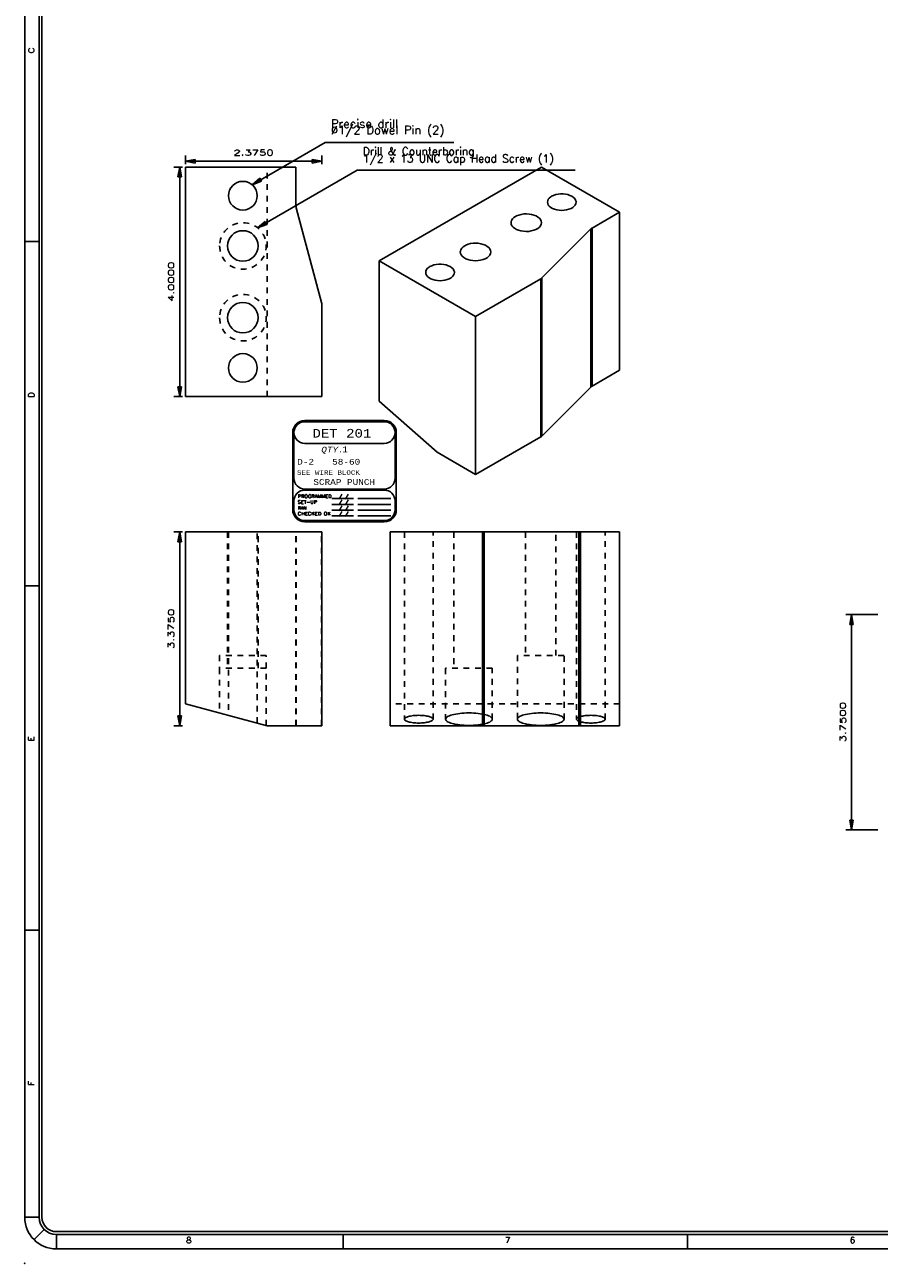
# Model space of a CAD drawing. Header units: inches. Extents: x 3 to 289, y 4 to 291.
# Tile 115 of 256: x 65 to 80, y 93 to 115. Entities that reach past the tile are written whole.
import ezdxf
from ezdxf.enums import TextEntityAlignment as Align

# ---------------------------------------------------------------- set-up
doc = ezdxf.new("R2010")
doc.units = ezdxf.units.IN
doc.header["$LTSCALE"] = 0.5
doc.header["$MEASUREMENT"] = 0
doc.linetypes.add('HIDDEN', pattern=[0.225, 0.15, -0.075])
for name, color, linetype in [('DST', 7, 'Continuous'), ('MFB', 7, 'Continuous'), ('PLOTVIEW1', 7, 'Continuous'), ('PUNCH', 7, 'Continuous')]:
    doc.layers.add(name, color=color, linetype=linetype)
doc.styles.add('VERO0-Simplex', font='simplex_.ttf')
doc.styles.add('VERO2-Courier New', font='cour.ttf')
doc.styles.add('VERO3-RomanS', font='romans__.ttf')
doc.styles.add('VERO5-RomanD', font='romand__.ttf')
doc.styles.add('VERO8-Courier New', font='couri.ttf')

# ---------------------------------------------------------------- blocks, each defined once
blk = doc.blocks.new('ArrowheadClosed')
at = {"color": 0}
for p, q in [((0, 0), (-1, 0.18)), ((-1, 0.18), (-1, -0.18)), ((-1, -0.18), (0, 0))]:
    blk.add_line(p, q, dxfattribs=at)

msp = doc.modelspace()

# ---------------------------------------------------------------- linework, layer by layer
at = {"layer": 'DST', "color": 56, "linetype": 'Continuous'}
for p, q in [((67.425, 112.287), (67.425, 112.437)), ((69.8, 112.287), (69.8, 112.437)), ((67.375, 112.237), (67.225, 112.237)), ((67.325, 108.237), (67.325, 112.237)), ((67.425, 112.337), (69.8, 112.337)), ((67.375, 108.237), (67.225, 108.237)), ((67.375, 105.879), (67.225, 105.879)), ((67.325, 102.504), (67.325, 105.879)), ((67.375, 102.504), (67.225, 102.504))]:
    msp.add_line(p, q, dxfattribs=at)
at = {"layer": 'DST', "color": 9, "linetype": 'Continuous'}
for p, q in [((67.425, 112.237), (67.425, 108.237)), ((69.35, 112.237), (67.425, 112.237)), ((69.35, 111.558), (69.35, 112.237)), ((73.628, 112.237), (70.8, 110.604)), ((74.99, 111.451), (73.628, 112.237)), ((73.876, 111.756), (73.917, 111.764)), ((73.917, 111.764), (73.96, 111.769)), ((73.96, 111.769), (74.004, 111.769)), ((74.004, 111.769), (74.047, 111.764)), ((74.047, 111.764), (74.088, 111.756)), ((73.732, 111.625), (73.736, 111.65)), ((73.736, 111.6), (73.732, 111.625)), ((73.736, 111.65), (73.747, 111.674)), ((73.747, 111.575), (73.736, 111.6)), ((73.747, 111.674), (73.765, 111.697)), ((73.765, 111.553), (73.747, 111.575)), ((73.765, 111.697), (73.79, 111.718)), ((73.79, 111.532), (73.765, 111.553)), ((73.79, 111.718), (73.805, 111.727)), ((73.805, 111.727), (73.839, 111.743)), ((73.839, 111.743), (73.876, 111.756)), ((74.088, 111.756), (74.125, 111.743)), ((74.125, 111.743), (74.159, 111.727)), ((74.159, 111.727), (74.187, 111.708)), ((74.198, 111.553), (74.173, 111.532)), ((74.187, 111.708), (74.209, 111.686)), ((74.217, 111.575), (74.198, 111.553)), ((74.209, 111.686), (74.223, 111.662)), ((74.228, 111.6), (74.217, 111.575)), ((74.223, 111.662), (74.231, 111.637)), ((74.232, 111.625), (74.228, 111.6)), ((74.231, 111.637), (74.232, 111.625)), ((69.796, 109.877), (69.354, 111.524)), ((73.123, 111.333), (73.107, 111.308)), ((73.146, 111.356), (73.123, 111.333)), ((73.175, 111.376), (73.146, 111.356)), ((73.195, 111.386), (73.175, 111.376)), ((73.233, 111.401), (73.195, 111.386)), ((73.275, 111.412), (73.233, 111.401)), ((73.32, 111.419), (73.275, 111.412)), ((73.365, 111.421), (73.32, 111.419)), ((73.411, 111.418), (73.365, 111.421)), ((73.456, 111.411), (73.411, 111.418)), ((73.497, 111.4), (73.456, 111.411)), ((73.535, 111.385), (73.497, 111.4)), ((73.567, 111.366), (73.535, 111.385)), ((73.594, 111.344), (73.567, 111.366)), ((73.613, 111.32), (73.594, 111.344)), ((73.821, 111.514), (73.79, 111.532)), ((73.857, 111.5), (73.821, 111.514)), ((73.896, 111.489), (73.857, 111.5)), ((73.939, 111.483), (73.896, 111.489)), ((73.982, 111.481), (73.939, 111.483)), ((74.025, 111.483), (73.982, 111.481)), ((74.067, 111.489), (74.025, 111.483)), ((74.107, 111.5), (74.067, 111.489)), ((74.143, 111.514), (74.107, 111.5)), ((74.173, 111.532), (74.143, 111.514)), ((74.509, 111.174), (74.99, 111.451)), ((74.99, 108.696), (74.99, 111.451)), ((73.099, 111.282), (73.098, 111.268)), ((73.098, 111.268), (73.102, 111.241)), ((73.107, 111.308), (73.099, 111.282)), ((73.102, 111.241), (73.113, 111.215)), ((73.113, 111.215), (73.133, 111.191)), ((73.133, 111.191), (73.159, 111.169)), ((73.159, 111.169), (73.192, 111.151)), ((73.192, 111.151), (73.229, 111.135)), ((73.229, 111.135), (73.271, 111.124)), ((73.271, 111.124), (73.315, 111.117)), ((73.315, 111.117), (73.361, 111.114)), ((73.361, 111.114), (73.407, 111.116)), ((73.407, 111.116), (73.451, 111.123)), ((73.451, 111.123), (73.493, 111.134)), ((73.493, 111.134), (73.531, 111.149)), ((73.531, 111.149), (73.564, 111.168)), ((73.564, 111.168), (73.591, 111.189)), ((73.591, 111.189), (73.611, 111.213)), ((73.611, 111.213), (73.624, 111.239)), ((73.625, 111.294), (73.613, 111.32)), ((73.624, 111.239), (73.629, 111.265)), ((73.629, 111.268), (73.625, 111.294)), ((73.629, 111.265), (73.629, 111.268)), ((73.636, 110.306), (74.489, 111.159)), ((74.489, 111.159), (74.502, 111.169)), ((74.502, 111.169), (74.509, 111.174)), ((72.391, 110.902), (72.349, 110.891)), ((72.436, 110.909), (72.391, 110.902)), ((72.482, 110.911), (72.436, 110.909)), ((72.527, 110.908), (72.482, 110.911)), ((72.572, 110.901), (72.527, 110.908)), ((72.613, 110.89), (72.572, 110.901)), ((72.215, 110.771), (72.214, 110.757)), ((72.214, 110.757), (72.218, 110.731)), ((72.223, 110.797), (72.215, 110.771)), ((72.218, 110.731), (72.23, 110.705)), ((72.239, 110.822), (72.223, 110.797)), ((72.23, 110.705), (72.249, 110.681)), ((72.262, 110.845), (72.239, 110.822)), ((72.249, 110.681), (72.275, 110.659)), ((72.292, 110.866), (72.262, 110.845)), ((72.311, 110.876), (72.292, 110.866)), ((72.349, 110.891), (72.311, 110.876)), ((72.651, 110.874), (72.613, 110.89)), ((72.683, 110.855), (72.651, 110.874)), ((72.71, 110.834), (72.683, 110.855)), ((72.707, 110.679), (72.728, 110.703)), ((72.729, 110.81), (72.71, 110.834)), ((72.728, 110.703), (72.74, 110.728)), ((72.741, 110.784), (72.729, 110.81)), ((72.74, 110.728), (72.745, 110.755)), ((72.745, 110.757), (72.741, 110.784)), ((72.745, 110.755), (72.745, 110.757)), ((70.8, 110.604), (72.479, 109.635)), ((70.8, 108.16), (70.8, 110.604)), ((71.626, 110.449), (71.644, 110.472)), ((71.644, 110.472), (71.669, 110.493)), ((71.669, 110.493), (71.684, 110.502)), ((71.684, 110.502), (71.717, 110.518)), ((71.717, 110.518), (71.755, 110.531)), ((71.755, 110.531), (71.796, 110.54)), ((71.796, 110.54), (71.839, 110.544)), ((71.839, 110.544), (71.882, 110.544)), ((71.882, 110.544), (71.925, 110.54)), ((71.925, 110.54), (71.966, 110.531)), ((71.966, 110.531), (72.004, 110.518)), ((72.004, 110.518), (72.037, 110.502)), ((72.037, 110.502), (72.065, 110.483)), ((72.065, 110.483), (72.087, 110.461)), ((72.275, 110.659), (72.308, 110.64)), ((72.308, 110.64), (72.345, 110.625)), ((72.345, 110.625), (72.387, 110.614)), ((72.387, 110.614), (72.431, 110.606)), ((72.431, 110.606), (72.477, 110.604)), ((72.477, 110.604), (72.523, 110.606)), ((72.523, 110.606), (72.568, 110.613)), ((72.568, 110.613), (72.61, 110.624)), ((72.61, 110.624), (72.648, 110.639)), ((72.648, 110.639), (72.681, 110.657)), ((72.681, 110.657), (72.707, 110.679)), ((71.611, 110.4), (71.614, 110.425)), ((71.614, 110.375), (71.611, 110.4)), ((71.614, 110.425), (71.626, 110.449)), ((71.626, 110.351), (71.614, 110.375)), ((71.644, 110.328), (71.626, 110.351)), ((71.669, 110.307), (71.644, 110.328)), ((71.7, 110.29), (71.669, 110.307)), ((71.736, 110.275), (71.7, 110.29)), ((71.775, 110.264), (71.736, 110.275)), ((71.817, 110.258), (71.775, 110.264)), ((71.861, 110.256), (71.817, 110.258)), ((71.904, 110.258), (71.861, 110.256)), ((71.946, 110.264), (71.904, 110.258)), ((71.986, 110.275), (71.946, 110.264)), ((72.021, 110.29), (71.986, 110.275)), ((72.052, 110.307), (72.021, 110.29)), ((72.077, 110.328), (72.052, 110.307)), ((72.096, 110.351), (72.077, 110.328)), ((72.087, 110.461), (72.102, 110.437)), ((72.107, 110.375), (72.096, 110.351)), ((72.102, 110.437), (72.11, 110.413)), ((72.111, 110.4), (72.107, 110.375)), ((72.11, 110.413), (72.111, 110.4)), ((72.479, 109.635), (73.617, 110.291)), ((73.617, 110.291), (73.63, 110.301)), ((73.63, 110.301), (73.636, 110.306)), ((69.8, 108.237), (69.8, 109.846)), ((72.479, 106.879), (72.479, 109.635)), ((74.509, 108.418), (74.99, 108.696)), ((73.636, 107.55), (74.489, 108.403)), ((74.489, 108.403), (74.502, 108.414)), ((74.502, 108.414), (74.509, 108.418)), ((67.425, 108.237), (69.8, 108.237)), ((70.8, 108.16), (71.808, 107.267)), ((72.479, 106.879), (73.617, 107.536)), ((73.617, 107.536), (73.63, 107.545)), ((73.63, 107.545), (73.636, 107.55)), ((71.808, 107.267), (72.479, 106.879)), ((67.425, 105.879), (69.8, 105.879)), ((67.425, 102.886), (67.425, 105.879)), ((69.8, 102.504), (69.8, 105.879)), ((70.99, 102.504), (70.99, 105.879)), ((70.99, 105.879), (72.598, 105.879)), ((72.598, 105.879), (72.629, 105.879)), ((72.629, 105.879), (74.277, 105.879)), ((74.277, 105.879), (74.31, 105.879)), ((74.31, 105.879), (74.99, 105.879)), ((74.99, 102.504), (74.99, 105.879)), ((67.425, 102.886), (68.85, 102.504)), ((68.85, 102.504), (69.8, 102.504)), ((70.99, 102.504), (72.598, 102.504)), ((72.598, 102.504), (72.629, 102.504)), ((72.629, 102.504), (74.277, 102.504)), ((74.277, 102.504), (74.31, 102.504)), ((74.31, 102.504), (74.99, 102.504))]:
    msp.add_line(p, q, dxfattribs=at)
at = {"layer": 'DST', "color": 254, "linetype": 'HIDDEN'}
for p, q in [((68.85, 108.237), (68.85, 112.237)), ((68.159, 105.879), (68.159, 103.504)), ((68.175, 105.879), (68.175, 102.685)), ((68.675, 102.551), (68.675, 105.879)), ((68.691, 103.504), (68.691, 105.879)), ((69.35, 102.504), (69.35, 105.879)), ((69.354, 102.504), (69.354, 105.879)), ((69.796, 102.504), (69.796, 105.879)), ((71.24, 105.879), (71.24, 102.618)), ((71.74, 102.618), (71.74, 105.879)), ((72.099, 105.879), (72.099, 103.504)), ((72.63, 103.504), (72.63, 105.879)), ((73.349, 105.879), (73.349, 103.727)), ((73.88, 103.727), (73.88, 105.879)), ((74.24, 105.879), (74.24, 102.618)), ((74.74, 102.618), (74.74, 105.879)), ((68.019, 103.727), (68.019, 103.504)), ((68.831, 103.727), (68.019, 103.727)), ((68.831, 103.504), (68.831, 103.727)), ((74.021, 103.727), (73.208, 103.727)), ((73.208, 103.727), (73.208, 102.618)), ((74.021, 102.618), (74.021, 103.727)), ((68.019, 103.504), (68.019, 102.727)), ((68.831, 103.504), (68.019, 103.504)), ((68.831, 102.509), (68.831, 103.504)), ((72.771, 103.504), (71.958, 103.504)), ((71.958, 103.504), (71.958, 102.618)), ((72.771, 102.618), (72.771, 103.504)), ((74.99, 102.886), (70.99, 102.886)), ((72.072, 102.693), (72.102, 102.701)), ((72.102, 102.701), (72.133, 102.707)), ((72.133, 102.707), (72.168, 102.713)), ((72.168, 102.713), (72.204, 102.718)), ((72.204, 102.718), (72.243, 102.722)), ((72.243, 102.722), (72.283, 102.724)), ((72.283, 102.724), (72.323, 102.726)), ((72.323, 102.726), (72.365, 102.727)), ((72.365, 102.727), (72.406, 102.726)), ((72.406, 102.726), (72.446, 102.724)), ((72.446, 102.724), (72.486, 102.722)), ((72.486, 102.722), (72.525, 102.718)), ((72.525, 102.718), (72.561, 102.713)), ((72.561, 102.713), (72.596, 102.707)), ((72.596, 102.707), (72.628, 102.701)), ((72.628, 102.701), (72.657, 102.693)), ((73.352, 102.701), (73.322, 102.693)), ((73.383, 102.707), (73.352, 102.701)), ((73.418, 102.713), (73.383, 102.707)), ((73.454, 102.718), (73.418, 102.713)), ((73.493, 102.722), (73.454, 102.718)), ((73.533, 102.724), (73.493, 102.722)), ((73.573, 102.726), (73.533, 102.724)), ((73.615, 102.727), (73.573, 102.726)), ((73.656, 102.726), (73.615, 102.727)), ((73.696, 102.724), (73.656, 102.726)), ((73.736, 102.722), (73.696, 102.724)), ((73.775, 102.718), (73.736, 102.722)), ((73.811, 102.713), (73.775, 102.718)), ((73.846, 102.707), (73.811, 102.713)), ((73.878, 102.701), (73.846, 102.707)), ((73.907, 102.693), (73.878, 102.701)), ((71.24, 102.618), (71.241, 102.624)), ((71.241, 102.611), (71.24, 102.618)), ((71.241, 102.624), (71.244, 102.63)), ((71.244, 102.605), (71.241, 102.611)), ((71.244, 102.63), (71.25, 102.637)), ((71.25, 102.599), (71.244, 102.605)), ((71.25, 102.637), (71.257, 102.643)), ((71.257, 102.593), (71.25, 102.599)), ((71.257, 102.643), (71.267, 102.649)), ((71.267, 102.587), (71.257, 102.593)), ((71.267, 102.649), (71.28, 102.654)), ((71.28, 102.582), (71.267, 102.587)), ((71.28, 102.654), (71.294, 102.659)), ((71.294, 102.576), (71.28, 102.582)), ((71.294, 102.659), (71.31, 102.664)), ((71.31, 102.571), (71.294, 102.576)), ((71.31, 102.664), (71.328, 102.669)), ((71.328, 102.567), (71.31, 102.571)), ((71.328, 102.669), (71.347, 102.673)), ((71.347, 102.563), (71.328, 102.567)), ((71.347, 102.673), (71.369, 102.676)), ((71.369, 102.559), (71.347, 102.563)), ((71.369, 102.676), (71.391, 102.679)), ((71.391, 102.556), (71.369, 102.559)), ((71.391, 102.679), (71.415, 102.682)), ((71.415, 102.554), (71.391, 102.556)), ((71.415, 102.682), (71.439, 102.683)), ((71.439, 102.552), (71.415, 102.554)), ((71.439, 102.683), (71.464, 102.684)), ((71.464, 102.551), (71.439, 102.552)), ((71.464, 102.684), (71.49, 102.685)), ((71.49, 102.551), (71.464, 102.551)), ((71.49, 102.685), (71.515, 102.684)), ((71.515, 102.551), (71.49, 102.551)), ((71.515, 102.684), (71.54, 102.683)), ((71.54, 102.552), (71.515, 102.551)), ((71.54, 102.683), (71.564, 102.682)), ((71.564, 102.554), (71.54, 102.552)), ((71.564, 102.682), (71.588, 102.679)), ((71.588, 102.556), (71.564, 102.554)), ((71.588, 102.679), (71.611, 102.676)), ((71.611, 102.559), (71.588, 102.556)), ((71.611, 102.676), (71.632, 102.673)), ((71.632, 102.563), (71.611, 102.559)), ((71.632, 102.673), (71.651, 102.669)), ((71.651, 102.567), (71.632, 102.563)), ((71.651, 102.669), (71.669, 102.664)), ((71.669, 102.571), (71.651, 102.567)), ((71.669, 102.664), (71.685, 102.659)), ((71.685, 102.576), (71.669, 102.571)), ((71.685, 102.659), (71.7, 102.654)), ((71.7, 102.582), (71.685, 102.576)), ((71.7, 102.654), (71.712, 102.649)), ((71.712, 102.587), (71.7, 102.582)), ((71.712, 102.649), (71.722, 102.643)), ((71.722, 102.593), (71.712, 102.587)), ((71.722, 102.643), (71.729, 102.637)), ((71.729, 102.599), (71.722, 102.593)), ((71.729, 102.637), (71.735, 102.63)), ((71.735, 102.605), (71.729, 102.599)), ((71.735, 102.63), (71.738, 102.624)), ((71.738, 102.611), (71.735, 102.605)), ((71.738, 102.624), (71.74, 102.618)), ((71.74, 102.618), (71.738, 102.611)), ((71.958, 102.618), (71.96, 102.628)), ((71.96, 102.608), (71.958, 102.618)), ((71.96, 102.628), (71.966, 102.638)), ((71.966, 102.597), (71.96, 102.608)), ((71.966, 102.638), (71.975, 102.648)), ((71.975, 102.587), (71.966, 102.597)), ((71.975, 102.648), (71.987, 102.658)), ((71.987, 102.577), (71.975, 102.587)), ((71.987, 102.658), (72.004, 102.668)), ((72.004, 102.568), (71.987, 102.577)), ((72.004, 102.668), (72.023, 102.677)), ((72.023, 102.559), (72.004, 102.568)), ((72.023, 102.677), (72.046, 102.685)), ((72.046, 102.55), (72.023, 102.559)), ((72.046, 102.685), (72.072, 102.693)), ((72.072, 102.542), (72.046, 102.55)), ((72.102, 102.535), (72.072, 102.542)), ((72.133, 102.528), (72.102, 102.535)), ((72.168, 102.523), (72.133, 102.528)), ((72.204, 102.518), (72.168, 102.523)), ((72.243, 102.514), (72.204, 102.518)), ((72.283, 102.511), (72.243, 102.514)), ((72.323, 102.51), (72.283, 102.511)), ((72.365, 102.509), (72.323, 102.51)), ((72.406, 102.51), (72.365, 102.509)), ((72.446, 102.511), (72.406, 102.51)), ((72.486, 102.514), (72.446, 102.511)), ((72.525, 102.518), (72.486, 102.514)), ((72.561, 102.523), (72.525, 102.518)), ((72.596, 102.528), (72.561, 102.523)), ((72.628, 102.535), (72.596, 102.528)), ((72.657, 102.542), (72.628, 102.535)), ((72.657, 102.693), (72.683, 102.685)), ((72.683, 102.55), (72.657, 102.542)), ((72.683, 102.685), (72.706, 102.677)), ((72.706, 102.559), (72.683, 102.55)), ((72.706, 102.677), (72.726, 102.668)), ((72.726, 102.568), (72.706, 102.559)), ((72.726, 102.668), (72.742, 102.658)), ((72.742, 102.577), (72.726, 102.568)), ((72.742, 102.658), (72.754, 102.648)), ((72.754, 102.587), (72.742, 102.577)), ((72.754, 102.648), (72.764, 102.638)), ((72.764, 102.597), (72.754, 102.587)), ((72.764, 102.638), (72.769, 102.628)), ((72.769, 102.608), (72.764, 102.597)), ((72.769, 102.628), (72.771, 102.618)), ((72.771, 102.618), (72.769, 102.608)), ((73.21, 102.628), (73.208, 102.618)), ((73.208, 102.618), (73.21, 102.608)), ((73.216, 102.638), (73.21, 102.628)), ((73.21, 102.608), (73.216, 102.597)), ((73.225, 102.648), (73.216, 102.638)), ((73.216, 102.597), (73.225, 102.587)), ((73.237, 102.658), (73.225, 102.648)), ((73.225, 102.587), (73.237, 102.577)), ((73.254, 102.668), (73.237, 102.658)), ((73.237, 102.577), (73.254, 102.568)), ((73.273, 102.677), (73.254, 102.668)), ((73.254, 102.568), (73.273, 102.559)), ((73.296, 102.685), (73.273, 102.677)), ((73.273, 102.559), (73.296, 102.55)), ((73.322, 102.693), (73.296, 102.685)), ((73.296, 102.55), (73.322, 102.542)), ((73.322, 102.542), (73.352, 102.535)), ((73.352, 102.535), (73.383, 102.528)), ((73.383, 102.528), (73.418, 102.523)), ((73.418, 102.523), (73.454, 102.518)), ((73.454, 102.518), (73.493, 102.514)), ((73.493, 102.514), (73.533, 102.511)), ((73.533, 102.511), (73.573, 102.51)), ((73.573, 102.51), (73.615, 102.509)), ((73.615, 102.509), (73.656, 102.51)), ((73.656, 102.51), (73.696, 102.511)), ((73.696, 102.511), (73.736, 102.514)), ((73.736, 102.514), (73.775, 102.518)), ((73.775, 102.518), (73.811, 102.523)), ((73.811, 102.523), (73.846, 102.528)), ((73.846, 102.528), (73.878, 102.535)), ((73.878, 102.535), (73.907, 102.542)), ((73.933, 102.685), (73.907, 102.693)), ((73.907, 102.542), (73.933, 102.55)), ((73.956, 102.677), (73.933, 102.685)), ((73.933, 102.55), (73.956, 102.559)), ((73.976, 102.668), (73.956, 102.677)), ((73.956, 102.559), (73.976, 102.568)), ((73.992, 102.658), (73.976, 102.668)), ((73.976, 102.568), (73.992, 102.577)), ((74.004, 102.648), (73.992, 102.658)), ((73.992, 102.577), (74.004, 102.587)), ((74.014, 102.638), (74.004, 102.648)), ((74.004, 102.587), (74.014, 102.597)), ((74.019, 102.628), (74.014, 102.638)), ((74.014, 102.597), (74.019, 102.608)), ((74.021, 102.618), (74.019, 102.628)), ((74.019, 102.608), (74.021, 102.618)), ((74.24, 102.618), (74.241, 102.624)), ((74.241, 102.611), (74.24, 102.618)), ((74.241, 102.624), (74.244, 102.63)), ((74.244, 102.605), (74.241, 102.611)), ((74.244, 102.63), (74.25, 102.637)), ((74.25, 102.599), (74.244, 102.605)), ((74.25, 102.637), (74.257, 102.643)), ((74.257, 102.593), (74.25, 102.599)), ((74.257, 102.643), (74.267, 102.649)), ((74.267, 102.587), (74.257, 102.593)), ((74.267, 102.649), (74.28, 102.654)), ((74.28, 102.582), (74.267, 102.587)), ((74.28, 102.654), (74.294, 102.659)), ((74.294, 102.576), (74.28, 102.582)), ((74.294, 102.659), (74.31, 102.664)), ((74.31, 102.571), (74.294, 102.576)), ((74.31, 102.664), (74.328, 102.669)), ((74.328, 102.567), (74.31, 102.571)), ((74.328, 102.669), (74.347, 102.673)), ((74.347, 102.563), (74.328, 102.567)), ((74.347, 102.673), (74.369, 102.676)), ((74.369, 102.559), (74.347, 102.563)), ((74.369, 102.676), (74.391, 102.679)), ((74.391, 102.556), (74.369, 102.559)), ((74.391, 102.679), (74.415, 102.682)), ((74.415, 102.554), (74.391, 102.556)), ((74.415, 102.682), (74.439, 102.683)), ((74.439, 102.552), (74.415, 102.554)), ((74.439, 102.683), (74.464, 102.684)), ((74.464, 102.551), (74.439, 102.552)), ((74.464, 102.684), (74.49, 102.685)), ((74.49, 102.551), (74.464, 102.551)), ((74.49, 102.685), (74.515, 102.684)), ((74.515, 102.551), (74.49, 102.551)), ((74.515, 102.684), (74.54, 102.683)), ((74.54, 102.552), (74.515, 102.551)), ((74.54, 102.683), (74.564, 102.682)), ((74.564, 102.554), (74.54, 102.552)), ((74.564, 102.682), (74.588, 102.679)), ((74.588, 102.556), (74.564, 102.554)), ((74.588, 102.679), (74.611, 102.676)), ((74.611, 102.559), (74.588, 102.556)), ((74.611, 102.676), (74.632, 102.673)), ((74.632, 102.563), (74.611, 102.559)), ((74.632, 102.673), (74.651, 102.669)), ((74.651, 102.567), (74.632, 102.563)), ((74.651, 102.669), (74.669, 102.664)), ((74.669, 102.571), (74.651, 102.567)), ((74.669, 102.664), (74.685, 102.659)), ((74.685, 102.576), (74.669, 102.571)), ((74.685, 102.659), (74.7, 102.654)), ((74.7, 102.582), (74.685, 102.576)), ((74.7, 102.654), (74.712, 102.649)), ((74.712, 102.587), (74.7, 102.582)), ((74.712, 102.649), (74.722, 102.643)), ((74.722, 102.593), (74.712, 102.587)), ((74.722, 102.643), (74.729, 102.637)), ((74.729, 102.599), (74.722, 102.593)), ((74.729, 102.637), (74.735, 102.63)), ((74.735, 102.605), (74.729, 102.599)), ((74.735, 102.63), (74.738, 102.624)), ((74.738, 102.611), (74.735, 102.605)), ((74.738, 102.624), (74.74, 102.618)), ((74.74, 102.618), (74.738, 102.611))]:
    msp.add_line(p, q, dxfattribs=at)
at = {"layer": 'DST', "color": 4, "linetype": 'Continuous'}
for p, q in [((74.489, 108.403), (74.489, 111.159)), ((74.509, 108.418), (74.509, 111.174)), ((73.617, 107.536), (73.617, 110.291)), ((73.636, 107.55), (73.636, 110.306)), ((72.598, 102.504), (72.598, 105.879)), ((72.629, 102.504), (72.629, 105.879)), ((74.277, 102.504), (74.277, 105.879)), ((74.31, 102.504), (74.31, 105.879))]:
    msp.add_line(p, q, dxfattribs=at)
at = {"layer": 'DST', "color": 9, "linetype": 'Continuous', "extrusion": (0, 0, -1)}
for centre in [(-68.425, 111.737), (-68.425, 108.737)]:
    msp.add_circle(centre, 0.25, dxfattribs=at)
at = {"layer": 'DST', "color": 254, "linetype": 'HIDDEN', "extrusion": (0, 0, -1)}
for centre in [(-68.425, 110.862), (-68.425, 109.612)]:
    msp.add_circle(centre, 0.406, dxfattribs=at)
at = {"layer": 'DST', "color": 9, "linetype": 'Continuous'}
for centre in [(68.425, 110.862), (68.425, 109.612)]:
    msp.add_circle(centre, 0.266, dxfattribs=at)
at = {"layer": 'DST', "color": 9, "linetype": 'Continuous', "extrusion": (0, 0, -1)}
msp.add_arc((-69.48, 111.558), 0.13, 345, 0, dxfattribs=at)
at = {"layer": 'DST', "color": 9, "linetype": 'Continuous'}
msp.add_arc((69.68, 109.846), 0.12, 0, 15, dxfattribs=at)
at = {"layer": 'MFB', "color": 56, "linetype": 'Continuous'}
for p, q in [((68.586, 111.929), (69.86, 112.665)), ((69.86, 112.665), (72.1, 112.665)), ((68.682, 111.177), (70.418, 112.18)), ((70.418, 112.18), (74.218, 112.18))]:
    msp.add_line(p, q, dxfattribs=at)
at = {"layer": 'PLOTVIEW1', "color": 97, "linetype": 'Continuous'}
for p, q in [((64.625, 127.94), (64.625, 93.94)), ((64.875, 127.94), (64.875, 93.94)), ((64.925, 127.94), (64.925, 93.94)), ((64.875, 110.94), (64.625, 110.94)), ((64.875, 104.94), (64.625, 104.94)), ((64.875, 98.94), (64.625, 98.94)), ((64.875, 93.94), (64.625, 93.94)), ((64.963, 93.728), (64.786, 93.551)), ((65.175, 93.69), (111.175, 93.69)), ((65.175, 93.64), (111.175, 93.64)), ((65.175, 93.64), (65.175, 93.39)), ((70.175, 93.64), (70.175, 93.39)), ((76.175, 93.64), (76.175, 93.39)), ((65.175, 93.39), (111.175, 93.39))]:
    msp.add_line(p, q, dxfattribs=at)
at = {"layer": 'PLOTVIEW1', "color": 7, "linetype": 'Continuous'}
for p, q in [((70.89, 107.819), (69.503, 107.819)), ((70.89, 107.798), (69.503, 107.798)), ((69.294, 107.611), (69.294, 106.266)), ((69.315, 107.611), (69.315, 106.814)), ((71.078, 106.814), (71.078, 107.611)), ((71.099, 106.266), (71.099, 107.611)), ((69.503, 107.423), (70.89, 107.423)), ((69.503, 106.627), (70.89, 106.627)), ((70.89, 106.608), (69.503, 106.608)), ((69.315, 106.42), (69.315, 106.266)), ((69.974, 106.461), (70.355, 106.461)), ((70.431, 106.461), (71.002, 106.461)), ((71.078, 106.266), (71.078, 106.42)), ((69.974, 106.36), (70.355, 106.36)), ((69.974, 106.259), (70.355, 106.259)), ((69.974, 106.158), (70.355, 106.158)), ((70.431, 106.36), (71.002, 106.36)), ((70.431, 106.259), (71.002, 106.259)), ((70.431, 106.158), (71.002, 106.158)), ((69.503, 106.078), (70.89, 106.078)), ((69.503, 106.057), (70.89, 106.057))]:
    msp.add_line(p, q, dxfattribs=at)
for centre, radius, start, end in [((69.503, 107.611), 0.209, 90, 180), ((69.503, 107.611), 0.188, 90, 180), ((69.503, 107.611), 0.188, 90, 270), ((70.89, 107.611), 0.209, 0, 90), ((70.89, 107.611), 0.188, 0, 90), ((70.89, 107.611), 0.188, 270, 90), ((69.503, 106.814), 0.188, 180, 270), ((70.89, 106.814), 0.188, 270, 0), ((69.503, 106.42), 0.188, 90, 180), ((70.89, 106.42), 0.188, 0, 90), ((69.503, 106.266), 0.209, 180, 270), ((69.503, 106.266), 0.188, 180, 270), ((70.89, 106.266), 0.188, 270, 0), ((70.89, 106.266), 0.209, 270, 0)]:
    msp.add_arc(centre, radius, start, end, dxfattribs=at)
at = {"layer": 'PLOTVIEW1', "color": 97, "linetype": 'Continuous'}
for radius in [0.55, 0.3, 0.25]:
    msp.add_arc((65.175, 93.94), radius, 180, 270, dxfattribs=at)
at = {"layer": 'PLOTVIEW1', "color": 56, "linetype": 'Continuous'}
msp.add_point((64.625, 93.14), dxfattribs=at)
at = {"layer": 'PUNCH', "color": 56, "linetype": 'Continuous'}
for p, q in [((79.488, 104.44), (78.93, 104.44)), ((79.03, 100.69), (79.03, 104.44)), ((79.488, 100.69), (78.93, 100.69))]:
    msp.add_line(p, q, dxfattribs=at)

# ---------------------------------------------------------------- block references
at = {"layer": 'DST', "color": 56, "linetype": 'Continuous', "xscale": 0.170138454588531, "yscale": 0.170138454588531, "zscale": 0.170138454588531, "rotation": 90}
for p in [(67.325, 112.237), (67.325, 105.879)]:
    msp.add_blockref('ArrowheadClosed', p, dxfattribs=at)
at = {"layer": 'DST', "color": 56, "linetype": 'Continuous', "extrusion": (0, 0, -1), "xscale": 0.170138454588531, "yscale": 0.170138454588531, "zscale": 0.170138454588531}
msp.add_blockref('ArrowheadClosed', (-67.425, 112.337), dxfattribs=at)
at = {"layer": 'DST', "color": 56, "linetype": 'Continuous', "xscale": 0.170138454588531, "yscale": 0.170138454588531, "zscale": 0.170138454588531}
msp.add_blockref('ArrowheadClosed', (69.8, 112.337), dxfattribs=at)
at = {"layer": 'DST', "color": 56, "linetype": 'Continuous', "extrusion": (0, 0, -1), "xscale": 0.170138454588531, "yscale": 0.170138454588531, "zscale": 0.170138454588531, "rotation": 270}
for p in [(-67.325, 108.237), (-67.325, 102.504)]:
    msp.add_blockref('ArrowheadClosed', p, dxfattribs=at)
at = {"layer": 'MFB', "color": 56, "linetype": 'Continuous', "extrusion": (0, 0, -1), "xscale": 0.170138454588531, "yscale": 0.170138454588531, "zscale": 0.170138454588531}
for p, rotation in [((-68.586, 111.929), 330.0000000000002), ((-68.682, 111.177), 330.0000000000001)]:
    msp.add_blockref('ArrowheadClosed', p, dxfattribs=dict(at, rotation=rotation))
at = {"layer": 'PUNCH', "color": 56, "linetype": 'Continuous', "xscale": 0.170138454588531, "yscale": 0.170138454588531, "zscale": 0.170138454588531, "rotation": 90}
msp.add_blockref('ArrowheadClosed', (79.03, 104.44), dxfattribs=at)
at = {"layer": 'PUNCH', "color": 56, "linetype": 'Continuous', "extrusion": (0, 0, -1), "xscale": 0.170138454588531, "yscale": 0.170138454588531, "zscale": 0.170138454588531, "rotation": 270}
msp.add_blockref('ArrowheadClosed', (-79.03, 100.69), dxfattribs=at)

# ---------------------------------------------------------------- texts
at = {"layer": 'DST', "color": 230, "linetype": 'Continuous', "style": 'VERO0-Simplex', "width": 1.358929}
msp.add_text('2.3750', height=0.1, dxfattribs=at).set_placement((68.262, 112.437), (68.962, 112.437), align=Align.FIT)
for s, p, p2 in [('4.0000', (67.225, 109.887), (67.225, 110.587)), ('3.3750', (67.225, 103.841), (67.225, 104.541))]:
    msp.add_text(s, height=0.1, rotation=90, dxfattribs=at).set_placement(p, p2, align=Align.FIT)
at = {"layer": 'MFB', "color": 7, "linetype": 'Continuous', "attachment_point": 1, "style": 'VERO0-Simplex'}
for s, insert, char_height, line_spacing_factor in [('Precise drill\\P%%c1/2 Dowel Pin (2)', (69.96, 113.065), 0.14688, 0.45), ('Drill & Counterboring\\P1/2 x 13 UNC Cap Head Screw (1)', (70.518, 112.58), 0.13563, 0.5625)]:
    msp.add_mtext(s, dxfattribs=dict(at, insert=insert, char_height=char_height, line_spacing_factor=line_spacing_factor))
at = {"layer": 'PLOTVIEW1', "color": 56, "linetype": 'Continuous', "style": 'VERO5-RomanD'}
for s, width, p, p2 in [('C', 0.998855, (64.789, 114.218), (64.789, 114.317)), ('D', 0.998855, (64.789, 108.218), (64.789, 108.317)), ('E', 0.999972, (64.789, 102.232), (64.789, 102.322)), ('F', 1.001006, (64.789, 96.235), (64.789, 96.319))]:
    msp.add_text(s, height=0.1, rotation=90, dxfattribs=dict(at, width=width)).set_placement(p, p2, align=Align.FIT)
at = {"layer": 'PLOTVIEW1', "color": 7, "linetype": 'Continuous'}
for s, height, style, width, p, p2 in [('DET 201', 0.15, 'VERO2-Courier New', 0.931388, (69.637, 107.524), (70.664, 107.524)), ('QTY.', 0.1, 'VERO8-Courier New', 0.931388, (69.791, 107.264), (70.182, 107.264)), ('1', 0.1, 'VERO2-Courier New', 0.931388, (70.158, 107.269), (70.256, 107.269)), ('D-2', 0.1, 'VERO2-Courier New', 0.931388, (69.371, 107.052), (69.665, 107.052)), ('58-60', 0.1, 'VERO2-Courier New', 0.931388, (69.981, 107.052), (70.47, 107.052)), ('SEE WIRE BLOCK', 0.08, 'VERO2-Courier New', 0.931388, (69.368, 106.874), (70.464, 106.874)), ('SCRAP PUNCH', 0.1, 'VERO2-Courier New', 0.931388, (69.653, 106.7), (70.729, 106.7)), ('SET-UP', 0.0565, 'VERO3-RomanS', 1.000387, (69.38, 106.372), (69.717, 106.372)), ('PROGRAMMED', 0.0575, 'VERO3-RomanS', 1.000726, (69.382, 106.472), (69.969, 106.472)), ('/ /', 0.0563, 'VERO3-RomanS', 0.999632, (70.092, 106.471), (70.268, 106.471)), ('/ /', 0.0563, 'VERO3-RomanS', 0.999632, (70.092, 106.37), (70.268, 106.37)), ('CHECKED OK', 0.0548, 'VERO3-RomanS', 1.000182, (69.38, 106.17), (69.957, 106.17)), ('RAN', 0.0516, 'VERO3-RomanS', 1.00058, (69.383, 106.272), (69.534, 106.272)), ('/ /', 0.0563, 'VERO3-RomanS', 0.999632, (70.092, 106.268), (70.268, 106.268)), ('/ /', 0.0563, 'VERO3-RomanS', 0.999632, (70.092, 106.167), (70.268, 106.167))]:
    msp.add_text(s, height=height, dxfattribs=dict(at, style=style, width=width)).set_placement(p, p2, align=Align.FIT)
at = {"layer": 'PLOTVIEW1', "color": 56, "linetype": 'Continuous', "style": 'VERO5-RomanD', "width": 0.999731}
for s, p, p2 in [('8', (67.436, 93.492), (67.53, 93.492)), ('7', (72.991, 93.492), (73.085, 93.492)), ('6', (79, 93.492), (79.094, 93.492))]:
    msp.add_text(s, height=0.1, dxfattribs=at).set_placement(p, p2, align=Align.FIT)
at = {"layer": 'PUNCH', "color": 230, "linetype": 'Continuous', "style": 'VERO0-Simplex', "width": 1.358929}
msp.add_text('3.7500', height=0.1, rotation=90, dxfattribs=at).set_placement((78.93, 102.215), (78.93, 102.915), align=Align.FIT)

doc.saveas('drawing.dxf')
